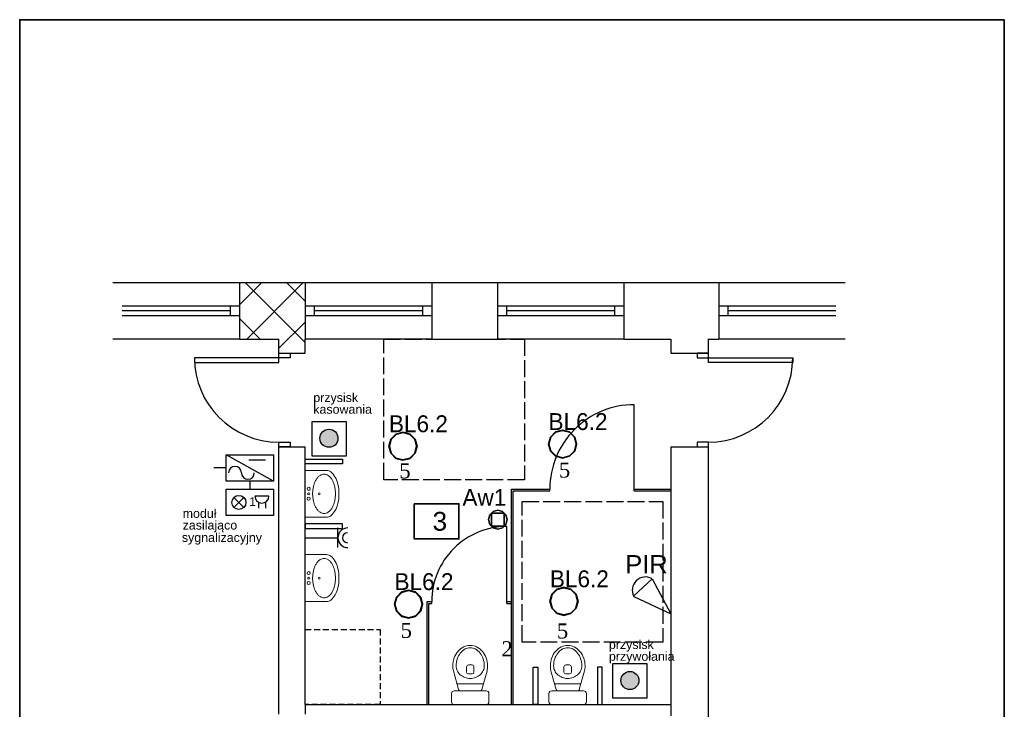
# Model space of a CAD drawing. Header units: millimetres. Extents: x -16803 to -7085, y -9068 to 2537.
# Tile 33 of 33: x -9185 to -7085, y -459 to 1012. Entities that reach past the tile are written whole.
import ezdxf

# ---------------------------------------------------------------- set-up
doc = ezdxf.new("R2010")
doc.units = ezdxf.units.MM
doc.header["$MEASUREMENT"] = 0
doc.linetypes.add('ACAD_ISO02W100', pattern=[15, 12, -3])
doc.linetypes.add('DASHED', pattern=[19.05, 12.7, -6.35])
for name, color, linetype, lineweight in [('A_meble', 253, 'Continuous', 13), ('A_opisy', 81, 'Continuous', 13), ('A_przekrojowe główne', 50, 'Continuous', 50), ('A_sanitarka', 140, 'Continuous', 13), ('A_stolarka', 20, 'Continuous', 15), ('A_ściany istniejące', 82, 'Continuous', 50), ('A_ściany istniejące hatch', 82, 'Continuous', 9), ('elektryka', 255, 'Continuous', 35), ('opisy', 71, 'Continuous', 13), ('sanitarka', 140, 'Continuous', 13)]:
    doc.layers.add(name, color=color, linetype=linetype, lineweight=lineweight)
doc.layers.add('DLX_BLD0_FL1_LUM 1', color=7, linetype='Continuous', true_color=0x002aff)
for name, color, linetype in [('DLX_BLD0_FL1_LUM 12', 1, 'Continuous'), ('DLX_BLD0_FL1_LUMKEY_IDX', 7, 'Continuous'), ('Elementy modelu - Strefy', 7, 'Continuous'), ('Konstrukcja - Ściany zew', 7, 'Continuous'), ('teletech', 7, 'Continuous')]:
    doc.layers.add(name, color=color, linetype=linetype)
doc.styles.add('ROMANS', font='times.ttf', dxfattribs={"height": 12})
doc.styles.get("Standard").update_dxf_attribs({"font": 'arial.ttf'})
doc.styles.add('STYL_AUTOMATYCZNY_1', font='arial.ttf')
doc.styles.add('TableTextStyle', font='txt')

# ---------------------------------------------------------------- blocks, each defined once
blk = doc.blocks.new('miska wc2')
at = {"layer": 'sanitarka'}
for p, q in [((0, 17), (0, -17)), ((0, 17), (0, -17)), ((11.9, 20), (2.9, 20)), ((11.9, 20), (2.9, 20)), ((14.7, -17), (14.7, 17)), ((14.7, -17), (14.7, 17)), ((16.1, 12.4), (36.1, 18)), ((16.1, 12.4), (36.1, 18)), ((22.3, 14.1), (22.3, -14.1)), ((14.7, 10.5), (14.7, -10.5)), ((14.7, 10.5), (14.7, -10.5)), ((32.8, -2), (32.8, 2)), ((34.7, 4), (40.4, 4)), ((42.3, 2), (42.3, -2)), ((40.4, -4), (34.7, -4)), ((2.9, -20), (11.9, -20)), ((2.9, -20), (11.9, -20)), ((36.1, -18), (16.1, -12.4)), ((36.1, -18), (16.1, -12.4))]:
    blk.add_line(p, q, dxfattribs=at)
at = {"layer": 'sanitarka', "extrusion": (0, 0, -1)}
for centre, major_axis, start_param, end_param in [((2.9, 17), (0, 3), -1.570796, 0), ((2.9, 17), (0, 3), -1.570796, 0), ((11.9, 17), (0, 3), 0, 1.570796), ((11.9, 17), (0, 3), 0, 1.570796), ((16.6, 10.5), (0, 2), -1.570796, -0.259108), ((16.6, 10.5), (0, 2), -1.570796, -0.259108), ((42.3, 0.4), (0, 15), -1.201895, -0.819867), ((41.7, 1), (0, 14.1), -0.819867, -0.417686), ((41.3, -10), (0, 28.5), -0.193886, 0), ((41.3, -10), (0, 28.5), -0.193886, 0), ((41.3, 1.9), (0, 13.1), -0.417686, 0), ((41.3, -10), (0, 28.5), 0, 0.321605), ((41.3, -10), (0, 28.5), 0, 0.321605), ((41.3, -12.9), (0, 27.9), 0, 0.294283), ((43.1, -6.6), (0, 21.3), 0.294283, 0.631691), ((42.9, -5.1), (0, 23.3), 0.321605, 0.677386), ((42.9, -5.1), (0, 23.3), 0.321605, 0.677386), ((45.9, -2.6), (0, 16.3), 0.631691, 1.055683), ((45.2, -2), (0, 19.3), 0.677386, 1.095246), ((45.2, -2), (0, 19.3), 0.677386, 1.095246), ((43.2, 0), (0, 16.1), -1.570796, -1.201895), ((34.7, 2), (0, 2), -1.570796, 0), ((40.4, 2), (0, 2), 0, 1.570796), ((50.2, 0), (0, 11.1), 1.055683, 1.570796), ((48.9, 0), (0, 15), 1.095246, 1.570796), ((48.9, 0), (0, 15), 1.095246, 1.570796), ((16.6, -10.5), (0, 2), -2.882484, -1.570796), ((16.6, -10.5), (0, 2), -2.882484, -1.570796), ((43.2, 0), (0, 16.1), -1.939697, -1.570796), ((42.3, -0.4), (0, 15), -2.321725, -1.939697), ((34.7, -2), (0, 2), 3.141593, 4.712389), ((40.4, -2), (0, 2), 1.570796, 3.141593), ((45.9, 2.6), (0, 16.3), 2.08591, 2.509902), ((45.2, 2), (0, 19.3), 2.046347, 2.464206), ((45.2, 2), (0, 19.3), 2.046347, 2.464206), ((50.2, 0), (0, 11.1), 1.570796, 2.08591), ((48.9, 0), (0, 15), 1.570796, 2.046347), ((48.9, 0), (0, 15), 1.570796, 2.046347), ((2.9, -17), (0, 3), 3.141593, 4.712389), ((2.9, -17), (0, 3), 3.141593, 4.712389), ((11.9, -17), (0, 3), 1.570796, 3.141593), ((11.9, -17), (0, 3), 1.570796, 3.141593), ((41.7, -1), (0, 14.1), -2.723906, -2.321725), ((41.3, 10), (0, 28.5), 3.141593, 3.335479), ((41.3, 10), (0, 28.5), 3.141593, 3.335479), ((41.3, -1.9), (0, 13.1), 3.141593, 3.559279), ((41.3, 12.9), (0, 27.9), 2.84731, 3.141593), ((41.3, 10), (0, 28.5), 2.819987, 3.141593), ((41.3, 10), (0, 28.5), 2.819987, 3.141593), ((43.1, 6.6), (0, 21.3), 2.509902, 2.84731), ((42.9, 5.1), (0, 23.3), 2.464206, 2.819987), ((42.9, 5.1), (0, 23.3), 2.464206, 2.819987)]:
    blk.add_ellipse(centre, major_axis=major_axis, ratio=0.95, start_param=start_param, end_param=end_param, dxfattribs=at)
blk = doc.blocks.new('UM35X50')
for points in [[(0, -37, 0.05476), (10.1, -35.9, 0.06858), (17.7, -33, 0.105627), (23.4, -28.2, 0.165778), (25, -23.6), (25, -0.9), (-25, -0.9), (-25, -23.6, 0.165778), (-23.4, -28.2, 0.105627), (-17.7, -33, 0.06858), (-10.1, -35.9, 0.05476)], [(0, -8.9, 0.029376), (-4.3, -9.2, 0.029473), (-8.4, -9.9, 0.03605), (-11.8, -11, 0.036147), (-14.9, -12.5, 0.053162), (-17.7, -14.5, 0.06086), (-19.7, -16.8, 0.070181), (-20.7, -19, 0.077896), (-21, -21.1, 0.077896), (-20.7, -23.2, 0.070181), (-19.7, -25.3, 0.06086), (-17.7, -27.6, 0.053162), (-14.9, -29.7, 0.036147), (-11.8, -31.2, 0.03605), (-8.4, -32.2, 0.029473), (-4.3, -33, 0.029376), (0, -33.2, 0.029376), (4.3, -33, 0.029473), (8.4, -32.2, 0.03605), (11.8, -31.2, 0.036147), (14.9, -29.7, 0.053162), (17.7, -27.6, 0.06086), (19.7, -25.3, 0.070181), (20.7, -23.2, 0.077896), (21, -21.1, 0.077896), (20.7, -19, 0.070181), (19.7, -16.8, 0.06086), (17.7, -14.5, 0.053162), (14.9, -12.5, 0.036147), (11.8, -11, 0.03605), (8.4, -9.9, 0.029473), (4.3, -9.2, 0.029376)]]:
    blk.add_lwpolyline(points, format="xyb", close=True)
for centre, radius in [((-5.3, -4.7), 1.63), ((0, -4.7), 1.05), ((5.2, -4.7), 1.63), ((0, -15.9), 1.05)]:
    blk.add_circle(centre, radius)

msp = doc.modelspace()

# ---------------------------------------------------------------- hatches: boundary and pattern name
at = {"layer": 'A_ściany istniejące hatch', "lineweight": -3}
h = msp.add_hatch(dxfattribs=at)
h.set_pattern_fill('NET', color=256, scale=500, angle=45)
h.set_pattern_definition([(45, (42402.32, -7610.006), (-44.194174, 44.194174), []), (135, (42402.32, -7610.006), (-44.194174, -44.194174), [])])
h.paths.add_polyline_path([(-8631.8, 330.6), (-8631.8, 300.6), (-8575.8, 300.6), (-8575.8, 330.6), (-8575.8, 386.6), (-8575.8, 406.6), (-8575.8, 450.6), (-8715.8, 450.6), (-8715.8, 406.6), (-8715.8, 386.6), (-8715.8, 366.6), (-8715.8, 330.6)])
at = {"layer": 'elektryka', "lineweight": -3, "ltscale": 2}
for points in [[(-8544.3, 118.9, 1), (-8505.6, 118.9, 1)], [(-7902.6, -397.9, 1), (-7863.9, -397.9, 1)]]:
    msp.add_hatch(color=256, dxfattribs=at).paths.add_polyline_path(points)

# ---------------------------------------------------------------- linework, layer by layer
at = {"layer": 'A_meble', "lineweight": -3}
for p, q in [((-8135.8, 10.6), (-8053.8, 10.6)), ((-8135.8, -449.4), (-8135.8, 10.6)), ((-8131.8, 6.6), (-8053.8, 6.6)), ((-8131.8, -449.4), (-8131.8, 6.6)), ((-8053.8, 6.6), (-8053.8, 10.6)), ((-7873.8, 10.6), (-7795.8, 10.6)), ((-7873.8, 6.6), (-7873.8, 10.6)), ((-7873.8, 6.6), (-7795.8, 6.6)), ((-8315.8, -229.4), (-8305.8, -229.4)), ((-8315.8, -449.4), (-8315.8, -229.4)), ((-8305.8, -233.4), (-8305.8, -229.4)), ((-8145.8, -229.4), (-8135.8, -229.4)), ((-8145.8, -233.4), (-8145.8, -229.4)), ((-8311.8, -233.4), (-8305.8, -233.4)), ((-8311.8, -449.4), (-8311.8, -233.4)), ((-8145.8, -233.4), (-8135.8, -233.4))]:
    msp.add_line(p, q, dxfattribs=at)
for points in [[(-7873.8, 10.6), (-7873.8, 190.6, 0.414214), (-8053.8, 10.6)], [(-8145.8, -229.4), (-8145.8, -69.4, 0.414214), (-8305.8, -229.4)]]:
    msp.add_lwpolyline(points, format="xyb", dxfattribs=at)
at = {"layer": 'A_opisy', "linetype": 'ACAD_ISO02W100', "lineweight": -3, "ltscale": 3}
for points in [[(-8408.2, 330.6), (-8108.2, 330.6), (-8108.2, 30.6), (-8408.2, 30.6)], [(-8113, -16), (-7813, -16), (-7813, -316), (-8113, -316)]]:
    msp.add_lwpolyline(points, close=True, dxfattribs=at)
at = {"layer": 'A_przekrojowe główne', "lineweight": -3}
msp.add_line((-8575.8, -449.4), (-7795.8, -449.4), dxfattribs=at)
at = {"layer": 'A_sanitarka', "lineweight": -3}
for points in [[(-8495.8, 74.3), (-8495.8, 64.3), (-8575.8, 64.3), (-8575.8, 74.3)], [(-8495.8, -73.4), (-8495.8, -63.4), (-8575.8, -63.4), (-8575.8, -73.4)], [(-8089.6, -369.4), (-8079.6, -369.4), (-8079.6, -449.4), (-8089.6, -449.4)], [(-7942, -369.4), (-7952, -369.4), (-7952, -449.4), (-7942, -449.4)]]:
    msp.add_lwpolyline(points, close=True, dxfattribs=at)
at = {"layer": 'A_sanitarka', "linetype": 'DASHED', "lineweight": -3}
msp.add_lwpolyline([(-8575.8, -289.4), (-8415.8, -289.4), (-8415.8, -449.4), (-8575.8, -449.4)], close=True, dxfattribs=at)
at = {"layer": 'A_stolarka', "lineweight": -3}
for points in [[(-8631.8, 300.6), (-8607.8, 300.6), (-8607.8, 290.6), (-8631.8, 290.6)], [(-7715.8, 300.6), (-7739.8, 300.6), (-7739.8, 290.6), (-7715.8, 290.6)], [(-8631.8, 290.6), (-8811.8, 290.6), (-8811.8, 280.6), (-8631.8, 280.6)], [(-7715.8, 290.6), (-7535.8, 290.6), (-7535.8, 280.6), (-7715.8, 280.6)], [(-8631.8, 110.6), (-8607.8, 110.6), (-8607.8, 100.6), (-8631.8, 100.6)], [(-7715.8, 110.6), (-7739.8, 110.6), (-7739.8, 100.6), (-7715.8, 100.6)]]:
    msp.add_lwpolyline(points, close=True, dxfattribs=at)
for centre, start, end in [((-8631.8, 290.6), 180, 270), ((-7715.8, 290.6), 270, 0)]:
    msp.add_arc(centre, 180, start, end, dxfattribs=at)
at = {"layer": 'A_ściany istniejące', "lineweight": -3}
for p, q in [((-8575.8, -449.4), (-8575.8, -469.4)), ((-7795.8, -449.4), (-7795.8, -473.4))]:
    msp.add_line(p, q, dxfattribs=at)
at = {"layer": 'DLX_BLD0_FL1_LUM 1', "lineweight": -3}
for points in [[(-8393, 116.9, 0), (-8382.1, 127.9, 0)], [(-8382.1, 127.9, 0), (-8393, 116.9, 0)], [(-8382.1, 127.9, 0), (-8393, 116.9, 0)], [(-8393, 116.9, 0), (-8382.1, 127.9, 0)], [(-8381.6, 127, 0), (-8392.2, 116.4, 0)], [(-8392.2, 116.4, 0), (-8381.6, 127, 0)], [(-8382.1, 127.9, 0), (-8367.1, 131.9, 0)], [(-8367.1, 131.9, 0), (-8382.1, 127.9, 0)], [(-8367.1, 131.9, 0), (-8382.1, 127.9, 0)], [(-8382.1, 127.9, 0), (-8367.1, 131.9, 0)], [(-8382.1, 127.9, 0), (-8382.1, 127.9, 0)], [(-8382.1, 127.9, 0), (-8382.1, 127.9, 0)], [(-8367.1, 130.9, 0), (-8381.6, 127, 0)], [(-8381.6, 127, 0), (-8367.1, 130.9, 0)], [(-8367.1, 131.9, 0), (-8367.1, 131.9, 0)], [(-8367.1, 131.9, 0), (-8352.1, 127.9, 0)], [(-8352.1, 127.9, 0), (-8367.1, 131.9, 0)], [(-8367.1, 131.9, 0), (-8367.1, 131.9, 0)], [(-8352.1, 127.9, 0), (-8367.1, 131.9, 0)], [(-8367.1, 131.9, 0), (-8352.1, 127.9, 0)], [(-8352.6, 127, 0), (-8367.1, 130.9, 0)], [(-8367.1, 130.9, 0), (-8352.6, 127, 0)], [(-8342, 116.4, 0), (-8352.6, 127, 0)], [(-8352.6, 127, 0), (-8342, 116.4, 0)], [(-8352.1, 127.9, 0), (-8352.1, 127.9, 0)], [(-8352.1, 127.9, 0), (-8341.1, 116.9, 0)], [(-8341.1, 116.9, 0), (-8352.1, 127.9, 0)], [(-8352.1, 127.9, 0), (-8352.1, 127.9, 0)], [(-8341.1, 116.9, 0), (-8352.1, 127.9, 0)], [(-8352.1, 127.9, 0), (-8341.1, 116.9, 0)], [(-8052.7, 121.5, 0), (-8041.7, 132.4, 0)], [(-8041.7, 132.4, 0), (-8052.7, 121.5, 0)], [(-8041.7, 132.4, 0), (-8052.7, 121.5, 0)], [(-8052.7, 121.5, 0), (-8041.7, 132.4, 0)], [(-8041.2, 131.6, 0), (-8051.8, 121, 0)], [(-8051.8, 121, 0), (-8041.2, 131.6, 0)], [(-8041.7, 132.4, 0), (-8026.7, 136.5, 0)], [(-8026.7, 136.5, 0), (-8041.7, 132.4, 0)], [(-8026.7, 136.5, 0), (-8041.7, 132.4, 0)], [(-8041.7, 132.4, 0), (-8026.7, 136.5, 0)], [(-8041.7, 132.4, 0), (-8041.7, 132.4, 0)], [(-8041.7, 132.4, 0), (-8041.7, 132.4, 0)], [(-8026.7, 135.5, 0), (-8041.2, 131.6, 0)], [(-8041.2, 131.6, 0), (-8026.7, 135.5, 0)], [(-8026.7, 136.5, 0), (-8026.7, 136.5, 0)], [(-8026.7, 136.5, 0), (-8011.7, 132.4, 0)], [(-8011.7, 132.4, 0), (-8026.7, 136.5, 0)], [(-8026.7, 136.5, 0), (-8026.7, 136.5, 0)], [(-8011.7, 132.4, 0), (-8026.7, 136.5, 0)], [(-8026.7, 136.5, 0), (-8011.7, 132.4, 0)], [(-8012.2, 131.6, 0), (-8026.7, 135.5, 0)], [(-8026.7, 135.5, 0), (-8012.2, 131.6, 0)], [(-8001.6, 121, 0), (-8012.2, 131.6, 0)], [(-8012.2, 131.6, 0), (-8001.6, 121, 0)], [(-8011.7, 132.4, 0), (-8011.7, 132.4, 0)], [(-8011.7, 132.4, 0), (-8000.7, 121.5, 0)], [(-8000.7, 121.5, 0), (-8011.7, 132.4, 0)], [(-8011.7, 132.4, 0), (-8011.7, 132.4, 0)], [(-8000.7, 121.5, 0), (-8011.7, 132.4, 0)], [(-8011.7, 132.4, 0), (-8000.7, 121.5, 0)], [(-8397.1, 101.9, 0), (-8393, 116.9, 0)], [(-8393, 116.9, 0), (-8397.1, 101.9, 0)], [(-8393, 116.9, 0), (-8397.1, 101.9, 0)], [(-8397.1, 101.9, 0), (-8393, 116.9, 0)], [(-8392.2, 116.4, 0), (-8396.1, 101.9, 0)], [(-8396.1, 101.9, 0), (-8392.2, 116.4, 0)], [(-8393, 116.9, 0), (-8393, 116.9, 0)], [(-8393, 116.9, 0), (-8393, 116.9, 0)], [(-8338.1, 101.9, 0), (-8342, 116.4, 0)], [(-8342, 116.4, 0), (-8338.1, 101.9, 0)], [(-8341.1, 116.9, 0), (-8341.1, 116.9, 0)], [(-8341.1, 116.9, 0), (-8337.1, 101.9, 0)], [(-8337.1, 101.9, 0), (-8341.1, 116.9, 0)], [(-8341.1, 116.9, 0), (-8341.1, 116.9, 0)], [(-8337.1, 101.9, 0), (-8341.1, 116.9, 0)], [(-8341.1, 116.9, 0), (-8337.1, 101.9, 0)], [(-8056.7, 106.5, 0), (-8052.7, 121.5, 0)], [(-8052.7, 121.5, 0), (-8056.7, 106.5, 0)], [(-8052.7, 121.5, 0), (-8056.7, 106.5, 0)], [(-8056.7, 106.5, 0), (-8052.7, 121.5, 0)], [(-8052.7, 91.5, 0), (-8056.7, 106.5, 0)], [(-8056.7, 106.5, 0), (-8056.7, 106.5, 0)], [(-8056.7, 106.5, 0), (-8052.7, 91.5, 0)], [(-8056.7, 106.5, 0), (-8056.7, 106.5, 0)], [(-8056.7, 106.5, 0), (-8052.7, 91.5, 0)], [(-8052.7, 91.5, 0), (-8056.7, 106.5, 0)], [(-8051.8, 121, 0), (-8055.7, 106.5, 0)], [(-8055.7, 106.5, 0), (-8051.8, 121, 0)], [(-8055.7, 106.5, 0), (-8051.8, 92, 0)], [(-8051.8, 92, 0), (-8055.7, 106.5, 0)], [(-8052.7, 121.5, 0), (-8052.7, 121.5, 0)], [(-8052.7, 121.5, 0), (-8052.7, 121.5, 0)], [(-7997.7, 106.5, 0), (-8001.6, 121, 0)], [(-8001.6, 121, 0), (-7997.7, 106.5, 0)], [(-8001.6, 92, 0), (-7997.7, 106.5, 0)], [(-7997.7, 106.5, 0), (-8001.6, 92, 0)], [(-8000.7, 121.5, 0), (-8000.7, 121.5, 0)], [(-8000.7, 121.5, 0), (-7996.7, 106.5, 0)], [(-7996.7, 106.5, 0), (-8000.7, 121.5, 0)], [(-8000.7, 121.5, 0), (-8000.7, 121.5, 0)], [(-7996.7, 106.5, 0), (-8000.7, 121.5, 0)], [(-8000.7, 121.5, 0), (-7996.7, 106.5, 0)], [(-7996.7, 106.5, 0), (-8000.7, 91.5, 0)], [(-8000.7, 91.5, 0), (-7996.7, 106.5, 0)], [(-8000.7, 91.5, 0), (-7996.7, 106.5, 0)], [(-7996.7, 106.5, 0), (-8000.7, 91.5, 0)], [(-7996.7, 106.5, 0), (-7996.7, 106.5, 0)], [(-7996.7, 106.5, 0), (-7996.7, 106.5, 0)], [(-8393, 86.9, 0), (-8397.1, 101.9, 0)], [(-8397.1, 101.9, 0), (-8397.1, 101.9, 0)], [(-8397.1, 101.9, 0), (-8393, 86.9, 0)], [(-8397.1, 101.9, 0), (-8397.1, 101.9, 0)], [(-8397.1, 101.9, 0), (-8393, 86.9, 0)], [(-8393, 86.9, 0), (-8397.1, 101.9, 0)], [(-8396.1, 101.9, 0), (-8392.2, 87.4, 0)], [(-8392.2, 87.4, 0), (-8396.1, 101.9, 0)], [(-8393, 86.9, 0), (-8393, 86.9, 0)], [(-8382.1, 75.9, 0), (-8393, 86.9, 0)], [(-8393, 86.9, 0), (-8393, 86.9, 0)], [(-8393, 86.9, 0), (-8382.1, 75.9, 0)], [(-8393, 86.9, 0), (-8382.1, 75.9, 0)], [(-8382.1, 75.9, 0), (-8393, 86.9, 0)], [(-8392.2, 87.4, 0), (-8381.6, 76.8, 0)], [(-8381.6, 76.8, 0), (-8392.2, 87.4, 0)], [(-8352.6, 76.8, 0), (-8342, 87.4, 0)], [(-8342, 87.4, 0), (-8352.6, 76.8, 0)], [(-8341.1, 86.9, 0), (-8352.1, 75.9, 0)], [(-8352.1, 75.9, 0), (-8341.1, 86.9, 0)], [(-8352.1, 75.9, 0), (-8341.1, 86.9, 0)], [(-8341.1, 86.9, 0), (-8352.1, 75.9, 0)], [(-8342, 87.4, 0), (-8338.1, 101.9, 0)], [(-8338.1, 101.9, 0), (-8342, 87.4, 0)], [(-8337.1, 101.9, 0), (-8341.1, 86.9, 0)], [(-8341.1, 86.9, 0), (-8337.1, 101.9, 0)], [(-8341.1, 86.9, 0), (-8337.1, 101.9, 0)], [(-8337.1, 101.9, 0), (-8341.1, 86.9, 0)], [(-8341.1, 86.9, 0), (-8341.1, 86.9, 0)], [(-8341.1, 86.9, 0), (-8341.1, 86.9, 0)], [(-8337.1, 101.9, 0), (-8337.1, 101.9, 0)], [(-8337.1, 101.9, 0), (-8337.1, 101.9, 0)], [(-8052.7, 91.5, 0), (-8052.7, 91.5, 0)], [(-8041.7, 80.5, 0), (-8052.7, 91.5, 0)], [(-8052.7, 91.5, 0), (-8052.7, 91.5, 0)], [(-8052.7, 91.5, 0), (-8041.7, 80.5, 0)], [(-8052.7, 91.5, 0), (-8041.7, 80.5, 0)], [(-8041.7, 80.5, 0), (-8052.7, 91.5, 0)], [(-8051.8, 92, 0), (-8041.2, 81.3, 0)], [(-8041.2, 81.3, 0), (-8051.8, 92, 0)], [(-8012.2, 81.3, 0), (-8001.6, 92, 0)], [(-8001.6, 92, 0), (-8012.2, 81.3, 0)], [(-8000.7, 91.5, 0), (-8011.7, 80.5, 0)], [(-8011.7, 80.5, 0), (-8000.7, 91.5, 0)], [(-8011.7, 80.5, 0), (-8000.7, 91.5, 0)], [(-8000.7, 91.5, 0), (-8011.7, 80.5, 0)], [(-8000.7, 91.5, 0), (-8000.7, 91.5, 0)], [(-8000.7, 91.5, 0), (-8000.7, 91.5, 0)], [(-8367.1, 71.9, 0), (-8382.1, 75.9, 0)], [(-8382.1, 75.9, 0), (-8382.1, 75.9, 0)], [(-8382.1, 75.9, 0), (-8367.1, 71.9, 0)], [(-8382.1, 75.9, 0), (-8382.1, 75.9, 0)], [(-8382.1, 75.9, 0), (-8367.1, 71.9, 0)], [(-8367.1, 71.9, 0), (-8382.1, 75.9, 0)], [(-8381.6, 76.8, 0), (-8367.1, 72.9, 0)], [(-8367.1, 72.9, 0), (-8381.6, 76.8, 0)], [(-8367.1, 72.9, 0), (-8352.6, 76.8, 0)], [(-8352.6, 76.8, 0), (-8367.1, 72.9, 0)], [(-8352.1, 75.9, 0), (-8367.1, 71.9, 0)], [(-8367.1, 71.9, 0), (-8352.1, 75.9, 0)], [(-8367.1, 71.9, 0), (-8352.1, 75.9, 0)], [(-8352.1, 75.9, 0), (-8367.1, 71.9, 0)], [(-8367.1, 71.9, 0), (-8367.1, 71.9, 0)], [(-8367.1, 71.9, 0), (-8367.1, 71.9, 0)], [(-8352.1, 75.9, 0), (-8352.1, 75.9, 0)], [(-8352.1, 75.9, 0), (-8352.1, 75.9, 0)], [(-8026.7, 76.5, 0), (-8041.7, 80.5, 0)], [(-8041.7, 80.5, 0), (-8041.7, 80.5, 0)], [(-8041.7, 80.5, 0), (-8026.7, 76.5, 0)], [(-8041.7, 80.5, 0), (-8041.7, 80.5, 0)], [(-8041.7, 80.5, 0), (-8026.7, 76.5, 0)], [(-8026.7, 76.5, 0), (-8041.7, 80.5, 0)], [(-8041.2, 81.3, 0), (-8026.7, 77.5, 0)], [(-8026.7, 77.5, 0), (-8041.2, 81.3, 0)], [(-8026.7, 77.5, 0), (-8012.2, 81.3, 0)], [(-8012.2, 81.3, 0), (-8026.7, 77.5, 0)], [(-8011.7, 80.5, 0), (-8026.7, 76.5, 0)], [(-8026.7, 76.5, 0), (-8011.7, 80.5, 0)], [(-8026.7, 76.5, 0), (-8011.7, 80.5, 0)], [(-8011.7, 80.5, 0), (-8026.7, 76.5, 0)], [(-8026.7, 76.5, 0), (-8026.7, 76.5, 0)], [(-8026.7, 76.5, 0), (-8026.7, 76.5, 0)], [(-8011.7, 80.5, 0), (-8011.7, 80.5, 0)], [(-8011.7, 80.5, 0), (-8011.7, 80.5, 0)], [(-8381.2, -220, 0), (-8370.2, -209, 0)], [(-8370.2, -209, 0), (-8381.2, -220, 0)], [(-8370.2, -209, 0), (-8381.2, -220, 0)], [(-8381.2, -220, 0), (-8370.2, -209, 0)], [(-8369.7, -209.9, 0), (-8380.3, -220.5, 0)], [(-8380.3, -220.5, 0), (-8369.7, -209.9, 0)], [(-8370.2, -209, 0), (-8355.2, -205, 0)], [(-8355.2, -205, 0), (-8370.2, -209, 0)], [(-8355.2, -205, 0), (-8370.2, -209, 0)], [(-8370.2, -209, 0), (-8355.2, -205, 0)], [(-8370.2, -209, 0), (-8370.2, -209, 0)], [(-8370.2, -209, 0), (-8370.2, -209, 0)], [(-8355.2, -206, 0), (-8369.7, -209.9, 0)], [(-8369.7, -209.9, 0), (-8355.2, -206, 0)], [(-8355.2, -205, 0), (-8355.2, -205, 0)], [(-8355.2, -205, 0), (-8340.2, -209, 0)], [(-8340.2, -209, 0), (-8355.2, -205, 0)], [(-8355.2, -205, 0), (-8355.2, -205, 0)], [(-8340.2, -209, 0), (-8355.2, -205, 0)], [(-8355.2, -205, 0), (-8340.2, -209, 0)], [(-8340.7, -209.9, 0), (-8355.2, -206, 0)], [(-8355.2, -206, 0), (-8340.7, -209.9, 0)], [(-8330.1, -220.5, 0), (-8340.7, -209.9, 0)], [(-8340.7, -209.9, 0), (-8330.1, -220.5, 0)], [(-8340.2, -209, 0), (-8340.2, -209, 0)], [(-8340.2, -209, 0), (-8329.2, -220, 0)], [(-8329.2, -220, 0), (-8340.2, -209, 0)], [(-8340.2, -209, 0), (-8340.2, -209, 0)], [(-8329.2, -220, 0), (-8340.2, -209, 0)], [(-8340.2, -209, 0), (-8329.2, -220, 0)], [(-8049.8, -213.9, 0), (-8038.8, -202.9, 0)], [(-8038.8, -202.9, 0), (-8049.8, -213.9, 0)], [(-8038.8, -202.9, 0), (-8049.8, -213.9, 0)], [(-8049.8, -213.9, 0), (-8038.8, -202.9, 0)], [(-8038.3, -203.8, 0), (-8048.9, -214.4, 0)], [(-8048.9, -214.4, 0), (-8038.3, -203.8, 0)], [(-8038.8, -202.9, 0), (-8023.8, -198.9, 0)], [(-8023.8, -198.9, 0), (-8038.8, -202.9, 0)], [(-8023.8, -198.9, 0), (-8038.8, -202.9, 0)], [(-8038.8, -202.9, 0), (-8023.8, -198.9, 0)], [(-8038.8, -202.9, 0), (-8038.8, -202.9, 0)], [(-8038.8, -202.9, 0), (-8038.8, -202.9, 0)], [(-8023.8, -199.9, 0), (-8038.3, -203.8, 0)], [(-8038.3, -203.8, 0), (-8023.8, -199.9, 0)], [(-8023.8, -198.9, 0), (-8023.8, -198.9, 0)], [(-8023.8, -198.9, 0), (-8008.8, -202.9, 0)], [(-8008.8, -202.9, 0), (-8023.8, -198.9, 0)], [(-8023.8, -198.9, 0), (-8023.8, -198.9, 0)], [(-8008.8, -202.9, 0), (-8023.8, -198.9, 0)], [(-8023.8, -198.9, 0), (-8008.8, -202.9, 0)], [(-8009.3, -203.8, 0), (-8023.8, -199.9, 0)], [(-8023.8, -199.9, 0), (-8009.3, -203.8, 0)], [(-7998.7, -214.4, 0), (-8009.3, -203.8, 0)], [(-8009.3, -203.8, 0), (-7998.7, -214.4, 0)], [(-8008.8, -202.9, 0), (-8008.8, -202.9, 0)], [(-8008.8, -202.9, 0), (-7997.8, -213.9, 0)], [(-7997.8, -213.9, 0), (-8008.8, -202.9, 0)], [(-8008.8, -202.9, 0), (-8008.8, -202.9, 0)], [(-7997.8, -213.9, 0), (-8008.8, -202.9, 0)], [(-8008.8, -202.9, 0), (-7997.8, -213.9, 0)], [(-8385.2, -235, 0), (-8381.2, -220, 0)], [(-8381.2, -220, 0), (-8385.2, -235, 0)], [(-8381.2, -220, 0), (-8385.2, -235, 0)], [(-8385.2, -235, 0), (-8381.2, -220, 0)], [(-8380.3, -220.5, 0), (-8384.2, -235, 0)], [(-8384.2, -235, 0), (-8380.3, -220.5, 0)], [(-8381.2, -220, 0), (-8381.2, -220, 0)], [(-8381.2, -220, 0), (-8381.2, -220, 0)], [(-8326.2, -235, 0), (-8330.1, -220.5, 0)], [(-8330.1, -220.5, 0), (-8326.2, -235, 0)], [(-8329.2, -220, 0), (-8329.2, -220, 0)], [(-8329.2, -220, 0), (-8325.2, -235, 0)], [(-8325.2, -235, 0), (-8329.2, -220, 0)], [(-8329.2, -220, 0), (-8329.2, -220, 0)], [(-8325.2, -235, 0), (-8329.2, -220, 0)], [(-8329.2, -220, 0), (-8325.2, -235, 0)], [(-8053.8, -228.9, 0), (-8049.8, -213.9, 0)], [(-8049.8, -213.9, 0), (-8053.8, -228.9, 0)], [(-8049.8, -213.9, 0), (-8053.8, -228.9, 0)], [(-8053.8, -228.9, 0), (-8049.8, -213.9, 0)], [(-8049.8, -243.9, 0), (-8053.8, -228.9, 0)], [(-8053.8, -228.9, 0), (-8053.8, -228.9, 0)], [(-8053.8, -228.9, 0), (-8049.8, -243.9, 0)], [(-8053.8, -228.9, 0), (-8053.8, -228.9, 0)], [(-8053.8, -228.9, 0), (-8049.8, -243.9, 0)], [(-8049.8, -243.9, 0), (-8053.8, -228.9, 0)], [(-8048.9, -214.4, 0), (-8052.8, -228.9, 0)], [(-8052.8, -228.9, 0), (-8048.9, -214.4, 0)], [(-8052.8, -228.9, 0), (-8048.9, -243.4, 0)], [(-8048.9, -243.4, 0), (-8052.8, -228.9, 0)], [(-8049.8, -213.9, 0), (-8049.8, -213.9, 0)], [(-8049.8, -213.9, 0), (-8049.8, -213.9, 0)], [(-7994.8, -228.9, 0), (-7998.7, -214.4, 0)], [(-7998.7, -214.4, 0), (-7994.8, -228.9, 0)], [(-7998.7, -243.4, 0), (-7994.8, -228.9, 0)], [(-7994.8, -228.9, 0), (-7998.7, -243.4, 0)], [(-7997.8, -213.9, 0), (-7997.8, -213.9, 0)], [(-7997.8, -213.9, 0), (-7993.8, -228.9, 0)], [(-7993.8, -228.9, 0), (-7997.8, -213.9, 0)], [(-7997.8, -213.9, 0), (-7997.8, -213.9, 0)], [(-7993.8, -228.9, 0), (-7997.8, -213.9, 0)], [(-7997.8, -213.9, 0), (-7993.8, -228.9, 0)], [(-7993.8, -228.9, 0), (-7997.8, -243.9, 0)], [(-7997.8, -243.9, 0), (-7993.8, -228.9, 0)], [(-7997.8, -243.9, 0), (-7993.8, -228.9, 0)], [(-7993.8, -228.9, 0), (-7997.8, -243.9, 0)], [(-7993.8, -228.9, 0), (-7993.8, -228.9, 0)], [(-7993.8, -228.9, 0), (-7993.8, -228.9, 0)], [(-8381.2, -250, 0), (-8385.2, -235, 0)], [(-8385.2, -235, 0), (-8385.2, -235, 0)], [(-8385.2, -235, 0), (-8381.2, -250, 0)], [(-8385.2, -235, 0), (-8385.2, -235, 0)], [(-8385.2, -235, 0), (-8381.2, -250, 0)], [(-8381.2, -250, 0), (-8385.2, -235, 0)], [(-8384.2, -235, 0), (-8380.3, -249.5, 0)], [(-8380.3, -249.5, 0), (-8384.2, -235, 0)], [(-8381.2, -250, 0), (-8381.2, -250, 0)], [(-8370.2, -261, 0), (-8381.2, -250, 0)], [(-8381.2, -250, 0), (-8381.2, -250, 0)], [(-8381.2, -250, 0), (-8370.2, -261, 0)], [(-8381.2, -250, 0), (-8370.2, -261, 0)], [(-8370.2, -261, 0), (-8381.2, -250, 0)], [(-8380.3, -249.5, 0), (-8369.7, -260.1, 0)], [(-8369.7, -260.1, 0), (-8380.3, -249.5, 0)], [(-8340.7, -260.1, 0), (-8330.1, -249.5, 0)], [(-8330.1, -249.5, 0), (-8340.7, -260.1, 0)], [(-8329.2, -250, 0), (-8340.2, -261, 0)], [(-8340.2, -261, 0), (-8329.2, -250, 0)], [(-8340.2, -261, 0), (-8329.2, -250, 0)], [(-8329.2, -250, 0), (-8340.2, -261, 0)], [(-8330.1, -249.5, 0), (-8326.2, -235, 0)], [(-8326.2, -235, 0), (-8330.1, -249.5, 0)], [(-8325.2, -235, 0), (-8329.2, -250, 0)], [(-8329.2, -250, 0), (-8325.2, -235, 0)], [(-8329.2, -250, 0), (-8325.2, -235, 0)], [(-8325.2, -235, 0), (-8329.2, -250, 0)], [(-8329.2, -250, 0), (-8329.2, -250, 0)], [(-8329.2, -250, 0), (-8329.2, -250, 0)], [(-8325.2, -235, 0), (-8325.2, -235, 0)], [(-8325.2, -235, 0), (-8325.2, -235, 0)], [(-8049.8, -243.9, 0), (-8049.8, -243.9, 0)], [(-8038.8, -254.9, 0), (-8049.8, -243.9, 0)], [(-8049.8, -243.9, 0), (-8049.8, -243.9, 0)], [(-8049.8, -243.9, 0), (-8038.8, -254.9, 0)], [(-8049.8, -243.9, 0), (-8038.8, -254.9, 0)], [(-8038.8, -254.9, 0), (-8049.8, -243.9, 0)], [(-8048.9, -243.4, 0), (-8038.3, -254, 0)], [(-8038.3, -254, 0), (-8048.9, -243.4, 0)], [(-8009.3, -254, 0), (-7998.7, -243.4, 0)], [(-7998.7, -243.4, 0), (-8009.3, -254, 0)], [(-7997.8, -243.9, 0), (-8008.8, -254.9, 0)], [(-8008.8, -254.9, 0), (-7997.8, -243.9, 0)], [(-8008.8, -254.9, 0), (-7997.8, -243.9, 0)], [(-7997.8, -243.9, 0), (-8008.8, -254.9, 0)], [(-7997.8, -243.9, 0), (-7997.8, -243.9, 0)], [(-7997.8, -243.9, 0), (-7997.8, -243.9, 0)], [(-8355.2, -265, 0), (-8370.2, -261, 0)], [(-8370.2, -261, 0), (-8370.2, -261, 0)], [(-8370.2, -261, 0), (-8355.2, -265, 0)], [(-8370.2, -261, 0), (-8370.2, -261, 0)], [(-8370.2, -261, 0), (-8355.2, -265, 0)], [(-8355.2, -265, 0), (-8370.2, -261, 0)], [(-8369.7, -260.1, 0), (-8355.2, -264, 0)], [(-8355.2, -264, 0), (-8369.7, -260.1, 0)], [(-8355.2, -264, 0), (-8340.7, -260.1, 0)], [(-8340.7, -260.1, 0), (-8355.2, -264, 0)], [(-8340.2, -261, 0), (-8355.2, -265, 0)], [(-8355.2, -265, 0), (-8340.2, -261, 0)], [(-8355.2, -265, 0), (-8340.2, -261, 0)], [(-8340.2, -261, 0), (-8355.2, -265, 0)], [(-8355.2, -265, 0), (-8355.2, -265, 0)], [(-8355.2, -265, 0), (-8355.2, -265, 0)], [(-8340.2, -261, 0), (-8340.2, -261, 0)], [(-8340.2, -261, 0), (-8340.2, -261, 0)], [(-8023.8, -258.9, 0), (-8038.8, -254.9, 0)], [(-8038.8, -254.9, 0), (-8038.8, -254.9, 0)], [(-8038.8, -254.9, 0), (-8023.8, -258.9, 0)], [(-8038.8, -254.9, 0), (-8038.8, -254.9, 0)], [(-8038.8, -254.9, 0), (-8023.8, -258.9, 0)], [(-8023.8, -258.9, 0), (-8038.8, -254.9, 0)], [(-8038.3, -254, 0), (-8023.8, -257.9, 0)], [(-8023.8, -257.9, 0), (-8038.3, -254, 0)], [(-8023.8, -257.9, 0), (-8009.3, -254, 0)], [(-8009.3, -254, 0), (-8023.8, -257.9, 0)], [(-8008.8, -254.9, 0), (-8023.8, -258.9, 0)], [(-8023.8, -258.9, 0), (-8008.8, -254.9, 0)], [(-8023.8, -258.9, 0), (-8008.8, -254.9, 0)], [(-8008.8, -254.9, 0), (-8023.8, -258.9, 0)], [(-8023.8, -258.9, 0), (-8023.8, -258.9, 0)], [(-8023.8, -258.9, 0), (-8023.8, -258.9, 0)], [(-8008.8, -254.9, 0), (-8008.8, -254.9, 0)], [(-8008.8, -254.9, 0), (-8008.8, -254.9, 0)]]:
    msp.add_polyline3d(points, dxfattribs=at)
at = {"layer": 'DLX_BLD0_FL1_LUM 12', "lineweight": -3}
for points in [[(-8182.1, -44.7, 0), (-8174.8, -37.4, 0)], [(-8174.8, -37.4, 0), (-8182.1, -44.7, 0)], [(-8178.5, -41, 0), (-8182.1, -44.7, 0)], [(-8182.1, -44.7, 0), (-8178.5, -41, 0)], [(-8174.8, -37.4, 0), (-8178.5, -41, 0)], [(-8178.5, -41, 0), (-8174.8, -37.4, 0)], [(-8178.5, -68.4, 0), (-8178.5, -41, 0)], [(-8178.5, -41, 0), (-8151.1, -41, 0)], [(-8151.1, -41, 0), (-8178.5, -41, 0)], [(-8178.5, -41, 0), (-8178.5, -68.4, 0)], [(-8174.8, -37.4, 0), (-8164.8, -34.7, 0)], [(-8164.8, -34.7, 0), (-8174.8, -37.4, 0)], [(-8164.8, -34.7, 0), (-8174.8, -37.4, 0)], [(-8174.8, -37.4, 0), (-8164.8, -34.7, 0)], [(-8174.8, -37.4, 0), (-8174.8, -37.4, 0)], [(-8174.8, -37.4, 0), (-8174.8, -37.4, 0)], [(-8164.8, -34.7, 0), (-8164.8, -34.7, 0)], [(-8164.8, -34.7, 0), (-8154.8, -37.4, 0)], [(-8154.8, -37.4, 0), (-8164.8, -34.7, 0)], [(-8164.8, -34.7, 0), (-8164.8, -34.7, 0)], [(-8154.8, -37.4, 0), (-8164.8, -34.7, 0)], [(-8164.8, -34.7, 0), (-8154.8, -37.4, 0)], [(-8154.8, -37.4, 0), (-8154.8, -37.4, 0)], [(-8154.8, -37.4, 0), (-8147.5, -44.7, 0)], [(-8151.1, -41, 0), (-8154.8, -37.4, 0)], [(-8154.8, -37.4, 0), (-8154.8, -37.4, 0)], [(-8147.5, -44.7, 0), (-8154.8, -37.4, 0)], [(-8154.8, -37.4, 0), (-8151.1, -41, 0)], [(-8147.5, -44.7, 0), (-8151.1, -41, 0)], [(-8151.1, -41, 0), (-8151.1, -68.4, 0)], [(-8151.1, -68.4, 0), (-8151.1, -41, 0)], [(-8151.1, -41, 0), (-8147.5, -44.7, 0)], [(-8184.8, -54.7, 0), (-8182.1, -44.7, 0)], [(-8182.1, -44.7, 0), (-8184.8, -54.7, 0)], [(-8182.1, -44.7, 0), (-8184.8, -54.7, 0)], [(-8184.8, -54.7, 0), (-8182.1, -44.7, 0)], [(-8182.1, -64.7, 0), (-8184.8, -54.7, 0)], [(-8184.8, -54.7, 0), (-8184.8, -54.7, 0)], [(-8184.8, -54.7, 0), (-8182.1, -64.7, 0)], [(-8184.8, -54.7, 0), (-8184.8, -54.7, 0)], [(-8184.8, -54.7, 0), (-8182.1, -64.7, 0)], [(-8182.1, -64.7, 0), (-8184.8, -54.7, 0)], [(-8182.1, -44.7, 0), (-8182.1, -44.7, 0)], [(-8182.1, -44.7, 0), (-8182.1, -44.7, 0)], [(-8147.5, -44.7, 0), (-8147.5, -44.7, 0)], [(-8147.5, -44.7, 0), (-8144.8, -54.7, 0)], [(-8144.8, -54.7, 0), (-8147.5, -44.7, 0)], [(-8147.5, -44.7, 0), (-8147.5, -44.7, 0)], [(-8144.8, -54.7, 0), (-8147.5, -44.7, 0)], [(-8147.5, -44.7, 0), (-8144.8, -54.7, 0)], [(-8144.8, -54.7, 0), (-8147.5, -64.7, 0)], [(-8147.5, -64.7, 0), (-8144.8, -54.7, 0)], [(-8147.5, -64.7, 0), (-8144.8, -54.7, 0)], [(-8144.8, -54.7, 0), (-8147.5, -64.7, 0)], [(-8144.8, -54.7, 0), (-8144.8, -54.7, 0)], [(-8144.8, -54.7, 0), (-8144.8, -54.7, 0)], [(-8174.8, -72, 0), (-8182.1, -64.7, 0)], [(-8182.1, -64.7, 0), (-8174.8, -72, 0)], [(-8178.5, -68.4, 0), (-8174.8, -72, 0)], [(-8151.1, -68.4, 0), (-8178.5, -68.4, 0)], [(-8178.5, -68.4, 0), (-8151.1, -68.4, 0)], [(-8174.8, -72, 0), (-8178.5, -68.4, 0)], [(-8164.8, -74.7, 0), (-8174.8, -72, 0)], [(-8174.8, -72, 0), (-8164.8, -74.7, 0)], [(-8174.8, -72, 0), (-8164.8, -74.7, 0)], [(-8164.8, -74.7, 0), (-8174.8, -72, 0)], [(-8154.8, -72, 0), (-8164.8, -74.7, 0)], [(-8164.8, -74.7, 0), (-8154.8, -72, 0)], [(-8164.8, -74.7, 0), (-8154.8, -72, 0)], [(-8154.8, -72, 0), (-8164.8, -74.7, 0)], [(-8164.8, -74.7, 0), (-8164.8, -74.7, 0)], [(-8164.8, -74.7, 0), (-8164.8, -74.7, 0)], [(-8147.5, -64.7, 0), (-8154.8, -72, 0)], [(-8154.8, -72, 0), (-8147.5, -64.7, 0)], [(-8154.8, -72, 0), (-8151.1, -68.4, 0)], [(-8151.1, -68.4, 0), (-8154.8, -72, 0)], [(-8151.1, -68.4, 0), (-8147.5, -64.7, 0)], [(-8147.5, -64.7, 0), (-8151.1, -68.4, 0)]]:
    msp.add_polyline3d(points, dxfattribs=at)
at = {"layer": 'elektryka', "lineweight": -3, "ltscale": 2}
for p, q in [((-8643.6, 27.5), (-8744.2, 83.7)), ((-8695.8, 72.9), (-8660.2, 72.9)), ((-8653, -4.6), (-8683, -4.6)), ((-8674.9, -17.9), (-8674.9, -30.1)), ((-8660.4, -17.5), (-8660.4, -30.3))]:
    msp.add_line(p, q, dxfattribs=at)
at = {"layer": 'elektryka', "lineweight": -3}
for p, q in [((-8744.2, 55.6), (-8770.3, 55.6)), ((-8693.9, 27.5), (-8693.9, 10.6)), ((-8727.7, -28.6), (-8706.5, -7.4)), ((-8727.7, -7.4), (-8706.5, -28.6))]:
    msp.add_line(p, q, dxfattribs=at)
at = {"layer": 'elektryka', "color": 3, "lineweight": -3}
for p, q in [((-8505.8, -114.4), (-8505.8, -72.4)), ((-8575.8, -93.4), (-8505.8, -93.4))]:
    msp.add_line(p, q, dxfattribs=at)
at = {"layer": 'elektryka'}
for points in [[(-7084.6, 1012), (-7084.6, -1958), (-9184.6, -1958), (-9184.6, 1012)], [(-8342.9, -20.8), (-8247.7, -20.8), (-8247.7, -95.9), (-8342.9, -95.9)]]:
    msp.add_lwpolyline(points, close=True, dxfattribs=at)
at = {"layer": 'elektryka', "lineweight": -3, "ltscale": 2}
for points in [[(-8561.1, 154.8), (-8488.6, 154.8), (-8488.6, 80.9), (-8561.1, 80.9)], [(-8744.2, 27.5), (-8744.2, 83.7), (-8643.6, 83.7), (-8643.6, 27.5)], [(-8743.9, -45.5), (-8743.9, 10.6), (-8643.3, 10.6), (-8643.3, -45.5)], [(-7919.4, -361.9), (-7846.9, -361.9), (-7846.9, -435.9), (-7919.4, -435.9)]]:
    msp.add_lwpolyline(points, close=True, dxfattribs=at)
for centre in [(-8525, 118.9), (-7883.2, -397.9)]:
    msp.add_circle(centre, 19.3, dxfattribs=at)
at = {"layer": 'elektryka', "lineweight": -3}
msp.add_circle((-8717.1, -18), 15, dxfattribs=at)
for centre, radius, start, end in [((-8725.3, 45.2), 13.7, 0, 180), ((-8697.9, 45.2), 13.7, 180, 0), ((-8668, -4.6), 15, 180, 0)]:
    msp.add_arc(centre, radius, start, end, dxfattribs=at)
at = {"layer": 'elektryka', "color": 3, "lineweight": -3}
for centre, radius in [((-8484.8, -93.4), 21), ((-8485.6, -93.4), 10.5)]:
    msp.add_arc(centre, radius, 90, 270, dxfattribs=at)
at = {"layer": 'Konstrukcja - Ściany zew', "color": 7, "linetype": 'Continuous', "lineweight": -3}
for p, q in [((-8715.9, 450.6), (-8985.9, 450.6)), ((-8715.9, 450.6), (-8715.9, 400.6)), ((-8715.9, 450.6), (-8715.9, 400.6)), ((-8575.8, 450.6), (-8575.8, 400.6)), ((-8305.8, 450.6), (-8575.8, 450.6)), ((-8575.8, 450.6), (-8575.8, 400.6)), ((-8305.8, 450.6), (-8305.8, 400.6)), ((-8305.8, 450.6), (-8305.8, 400.6)), ((-8165.8, 450.6), (-8165.8, 400.6)), ((-7895.8, 450.6), (-8165.8, 450.6)), ((-8165.8, 450.6), (-8165.8, 400.6)), ((-7895.8, 450.6), (-7895.8, 400.6)), ((-7895.8, 450.6), (-7895.8, 400.6)), ((-7693.7, 450.6), (-7693.7, 400.6)), ((-7423.7, 450.6), (-7693.7, 450.6)), ((-7693.7, 450.6), (-7693.7, 400.6)), ((-8735.9, 400.6), (-8965.9, 400.6)), ((-8715.9, 400.6), (-8735.9, 400.6)), ((-8735.9, 400.6), (-8735.9, 380.6)), ((-8715.9, 400.6), (-8715.9, 380.6)), ((-8715.9, 400.6), (-8715.9, 380.6)), ((-8715.9, 400.6), (-8715.9, 380.6)), ((-8575.8, 400.6), (-8575.8, 380.6)), ((-8555.8, 400.6), (-8575.8, 400.6)), ((-8575.8, 400.6), (-8575.8, 380.6)), ((-8575.8, 400.6), (-8575.8, 380.6)), ((-8555.8, 380.6), (-8555.8, 400.6)), ((-8325.8, 400.6), (-8555.8, 400.6)), ((-8305.8, 400.6), (-8325.8, 400.6)), ((-8325.8, 400.6), (-8325.8, 380.6)), ((-8305.8, 400.6), (-8305.8, 380.6)), ((-8305.8, 400.6), (-8305.8, 380.6)), ((-8305.8, 400.6), (-8305.8, 380.6)), ((-8165.8, 400.6), (-8165.8, 380.6)), ((-8145.8, 400.6), (-8165.8, 400.6)), ((-8165.8, 400.6), (-8165.8, 380.6)), ((-8165.8, 400.6), (-8165.8, 380.6)), ((-8145.8, 380.6), (-8145.8, 400.6)), ((-7915.8, 400.6), (-8145.8, 400.6)), ((-7895.8, 400.6), (-7915.8, 400.6)), ((-7915.8, 400.6), (-7915.8, 380.6)), ((-7895.8, 400.6), (-7895.8, 380.6)), ((-7895.8, 400.6), (-7895.8, 380.6)), ((-7895.8, 400.6), (-7895.8, 380.6)), ((-7693.7, 400.6), (-7693.7, 380.6)), ((-7673.7, 400.6), (-7693.7, 400.6)), ((-7693.7, 400.6), (-7693.7, 380.6)), ((-7693.7, 400.6), (-7693.7, 380.6)), ((-7673.7, 380.6), (-7673.7, 400.6)), ((-7443.7, 400.6), (-7673.7, 400.6)), ((-8735.9, 390.6), (-8965.9, 390.6)), ((-8965.9, 380.6), (-8735.9, 380.6)), ((-8735.9, 380.6), (-8715.9, 380.6)), ((-8715.9, 380.6), (-8715.9, 330.6)), ((-8715.9, 380.6), (-8715.9, 330.6)), ((-8575.8, 380.6), (-8575.8, 330.6)), ((-8575.8, 380.6), (-8555.8, 380.6)), ((-8575.8, 380.6), (-8575.8, 330.6)), ((-8325.8, 390.6), (-8555.8, 390.6)), ((-8555.8, 380.6), (-8325.8, 380.6)), ((-8325.8, 380.6), (-8305.8, 380.6)), ((-8305.8, 380.6), (-8305.8, 330.6)), ((-8305.8, 380.6), (-8305.8, 330.6)), ((-8165.8, 380.6), (-8165.8, 330.6)), ((-8165.8, 380.6), (-8145.8, 380.6)), ((-8165.8, 380.6), (-8165.8, 330.6)), ((-7915.8, 390.6), (-8145.8, 390.6)), ((-8145.8, 380.6), (-7915.8, 380.6)), ((-7915.8, 380.6), (-7895.8, 380.6)), ((-7895.8, 380.6), (-7895.8, 330.6)), ((-7895.8, 380.6), (-7895.8, 330.6)), ((-7693.7, 380.6), (-7693.7, 330.6)), ((-7693.7, 380.6), (-7673.7, 380.6)), ((-7693.7, 380.6), (-7693.7, 330.6)), ((-7443.7, 390.6), (-7673.7, 390.6)), ((-7673.7, 380.6), (-7443.7, 380.6)), ((-8715.9, 330.6), (-8985.9, 330.6)), ((-8631.8, 300.6), (-8631.8, 330.6)), ((-8305.8, 330.6), (-8575.8, 330.6)), ((-8575.8, 300.6), (-8575.8, 330.6)), ((-7895.8, 330.6), (-8165.8, 330.6)), ((-7795.8, 330.6), (-7795.8, 300.6)), ((-7715.8, 300.6), (-7715.8, 330.6)), ((-7423.7, 330.6), (-7693.7, 330.6)), ((-8631.8, 300.6), (-8575.8, 300.6)), ((-7795.8, 300.6), (-7715.8, 300.6)), ((-8631.8, -469.4), (-8631.8, 100.6)), ((-8631.8, 100.6), (-8575.8, 100.6)), ((-8575.8, -449.4), (-8575.8, 100.6)), ((-7795.8, 100.6), (-7795.8, -449.4)), ((-7795.8, 100.6), (-7715.8, 100.6)), ((-7715.8, -873.4), (-7715.8, 100.6))]:
    msp.add_line(p, q, dxfattribs=at)
for points in [[(-8575.8, 450.6), (-8715.9, 450.6)], [(-8165.8, 450.6), (-8305.8, 450.6)], [(-7693.7, 450.6), (-7895.8, 450.6)], [(-8715.9, 330.6), (-8631.8, 330.6)], [(-8305.8, 330.6), (-8165.8, 330.6)], [(-7895.8, 330.6), (-7796.6, 330.6)], [(-7716.6, 330.6), (-7693.7, 330.6)]]:
    msp.add_lwpolyline(points, dxfattribs=at)
at = {"layer": 'teletech', "lineweight": -3}
for p, q in [((-7875.6, -218.3), (-7835.9, -180.9)), ((-7835.9, -180.9), (-7795.8, -255.8)), ((-7874.8, -218.4), (-7795.8, -255.8))]:
    msp.add_line(p, q, dxfattribs=at)
msp.add_arc((-7849.9, -205.2), 28.2, 60.8454, 207.7862, dxfattribs=at)

# ---------------------------------------------------------------- block references
at = {"layer": 'A_sanitarka', "lineweight": -3, "yscale": 2, "zscale": 2}
for name, p, xscale, rotation in [('UM35X50', (-8577.6, 0.4), -2, 89.99999999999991), ('UM35X50', (-8577.6, -179.4), -2, 89.99999999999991), ('miska wc2', (-8223.7, -449.4), 2, 89.99999999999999), ('miska wc2', (-8015.8, -449.4), 2, 89.99999999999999)]:
    msp.add_blockref(name, p, dxfattribs=dict(at, xscale=xscale, rotation=rotation))

# ---------------------------------------------------------------- texts
at = {"layer": 'DLX_BLD0_FL1_LUMKEY_IDX', "lineweight": -3, "style": 'TableTextStyle'}
for s, p in [('BL6.2', (-8397.1, 131.9)), ('BL6.2', (-8056.7, 136.5)), ('Aw1', (-8240.3, -25.2)), ('BL6.2', (-8053.8, -198.9)), ('BL6.2', (-8385.2, -205))]:
    msp.add_text(s, height=36, dxfattribs=at).set_placement(p)
at = {"layer": 'elektryka', "lineweight": -3}
for s, height, p in [('przysisk', 18.97, (-8558.4, 196.3)), ('kasowania', 18.97, (-8558.4, 171.3)), ('1', 19, (-8695.3, -25.8)), ('moduł', 18.97, (-8837, -50.9)), ('zasilająco', 18.97, (-8837, -75.9)), ('sygnalizacyjny', 18.973, (-8838.7, -102.2)), ('przysisk', 18.97, (-7927.9, -330.7, 0)), ('przywołania', 18.973, (-7927.9, -355.8, 0))]:
    msp.add_text(s, height=height, dxfattribs=at).set_placement(p)
at = {"layer": 'Elementy modelu - Strefy', "color": 7, "linetype": 'Continuous', "lineweight": -3, "insert": (-8304, -38.2), "char_height": 40, "attachment_point": 1, "style": 'STYL_AUTOMATYCZNY_1'}
msp.add_mtext('\\A1;\\pxql,t0,0.5;{\\fArial|b0|i0|c238|p0;3 }', dxfattribs=at)
at = {"layer": 'opisy', "color": 0, "lineweight": -3, "style": 'ROMANS'}
for s, p in [('5', (-8374.9, 33.3)), ('5', (-8034.6, 35)), ('5', (-8372.1, -307)), ('5', (-8038.8, -308.2)), ('2', (-8157, -346.1))]:
    msp.add_text(s, height=32, dxfattribs=at).set_placement(p)
at = {"layer": 'teletech', "lineweight": -3}
msp.add_text('PIR', height=38.82, dxfattribs=at).set_placement((-7892.9, -169.2))

doc.saveas('drawing.dxf')
